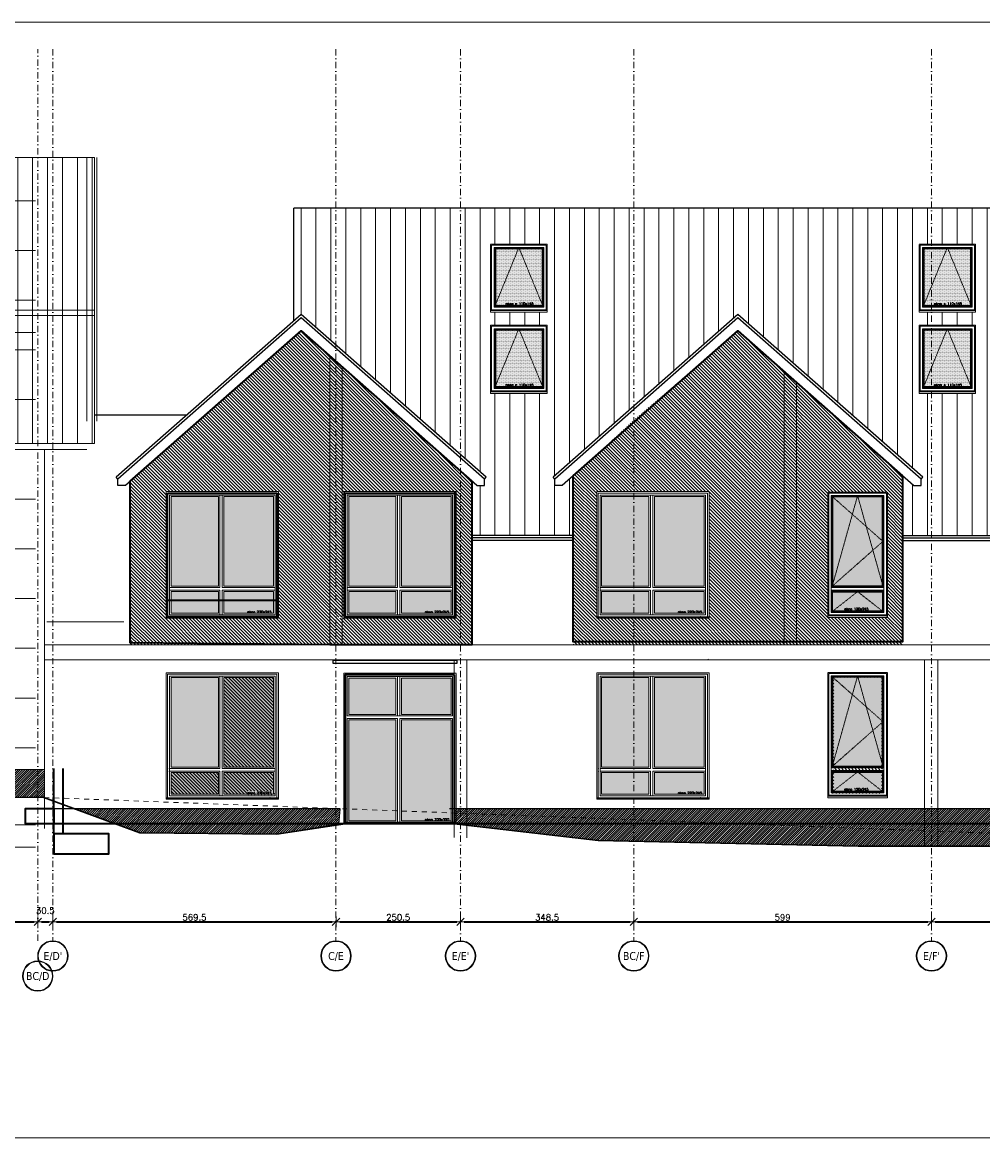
# Model space of a CAD drawing. Header units: millimetres. Extents: x -1893473 to 942156, y -568027 to 942944.
# Tile 25 of 256: x -36266 to -34334, y -337936 to -335694. Entities that reach past the tile are written whole.
import ezdxf
from ezdxf.enums import TextEntityAlignment as Align

# ---------------------------------------------------------------- set-up
doc = ezdxf.new("R2010")
doc.units = ezdxf.units.MM
doc.header["$LTSCALE"] = 0.2
for name, pattern in [('2_3', [1, 0.5, -0.5]), ('CACHE', [9.525, 6.35, -3.175]), ('CARKOVANA', [7.5, 5, -2.5]), ('DASHDOT', [25.4, 12.7, -6.35, 0, -6.35])]:
    doc.linetypes.add(name, pattern=pattern)
doc.layers.get('0').update_dxf_attribs({"lineweight": 0})
for name, color, linetype, lineweight in [('! opisy okien elewacja', 7, 'Continuous', 0), ('!! 0_ Istn-okna', 6, 'Continuous', 13), ('!! 0_ Istn-sciany', 7, 'Continuous', 30), ('!! 0_ WIDOK ELEWACJA', 4, 'Continuous', 0), ('!! 1  WYDZIELENIE PPOŻ', 252, 'Continuous', 0), ('!! 1_Hatch dach', 252, 'Continuous', 5), ('!! 1_projektowana elewacja', 3, 'Continuous', 25), ('!! wymiary osi', 250, 'Continuous', 9), ('0-osie-liniA', 14, 'DASHDOT', 5), ('0-osie-tx', 66, 'Continuous', 9), ('DO KONSTRUKCJI', 222, 'Continuous', 35)]:
    doc.layers.add(name, color=color, linetype=linetype, lineweight=lineweight)
for name, color, linetype, lineweight, plot in [('!! 0_ramki', 251, 'Continuous', 9, False), ('!! 0_RZĘDNE BEZWZGLĘDNE', 10, 'Continuous', 0, False), ('ND', 240, 'Continuous', 0, False)]:
    doc.layers.add(name, color=color, linetype=linetype, lineweight=lineweight, plot=plot)
doc.layers.add('!! 1_ widok', color=4, linetype='Continuous')
doc.layers.add('!! 1_ELEWACJA KOLOR', color=7, linetype='Continuous', lineweight=13, true_color=0x6888bb)
doc.layers.add('!! 2_ELEWACJA COKÓŁ', color=9, linetype='Continuous', lineweight=13, true_color=0x808080)
doc.styles.add('SIMPLEX', font='simplex.shx', dxfattribs={"width": 0.77})
doc.styles.add('TAHOMA', font='tahoma.ttf')
doc.styles.add('TXT', font='simplex.shx')
doc.dimstyles.new('DIM50', dxfattribs={"dimscale": 5, "dimtxt": 2.5, "dimasz": 1.5, "dimexe": 0, "dimexo": 0, "dimgap": 0.5, "dimtad": 1, "dimdec": 4, "dimrnd": 0.5, "dimdsep": 46, "dimtxsty": 'TXT', "dimblk1": 'TICK1', "dimblk2": 'TICK1', "dimsah": 1, "dimcen": 0, "dimse1": 1, "dimse2": 1, "dimclrd": 1, "dimclre": 7, "dimclrt": 9, "dimadec": 0, "dimazin": 0, "dimtfac": 1, "dimtdec": 4, "dimtmove": 2, "dimatfit": 3, "dimldrblk": 'TICK1', "dimfxl": 1, "dimtolj": 1, "dimarcsym": 0})
pattern_1 = [(315, (-74765.739, 202697.8413), (3.36759605, 3.36759605), [])]

# ---------------------------------------------------------------- blocks, each defined once
blk = doc.blocks.new('RZĘDNE BEZWZGLĘDNE')
at = {"layer": '!! 0_RZĘDNE BEZWZGLĘDNE'}
for points in [[(62904.4, -203122.6), (63115.5, -203122.6)], [(62904.4, -203209.6), (63115.5, -203209.6)], [(62904.4, -203309.6), (63115.5, -203309.6)], [(62904.4, -203409.6), (63115.5, -203409.6)], [(62904.4, -203474.6), (63115.5, -203474.6)], [(62904.4, -203509.6), (63115.5, -203509.6)], [(62904.4, -203609.6), (63115.5, -203609.6)], [(62904.4, -203709.6), (63115.5, -203709.6)], [(62904.4, -203809.6), (63115.5, -203809.6)], [(62904.4, -203909.6), (63115.5, -203909.6)], [(62904.4, -204009.6), (63115.5, -204009.6)], [(62904.4, -204109.6), (63115.5, -204109.6)], [(62904.4, -204209.6), (63115.5, -204209.6)], [(62904.4, -204309.6), (63115.5, -204309.6)], [(62904.4, -204409.6), (63115.5, -204409.6)], [(62904.4, -204464.6), (63115.5, -204464.6)], [(62904.4, -204509.6), (63115.5, -204509.6)]]:
    blk.add_lwpolyline(points, dxfattribs=at)
at = {"layer": '!! 0_RZĘDNE BEZWZGLĘDNE', "char_height": 10, "attachment_point": 1, "style": 'SIMPLEX'}
for s, insert in [('444,87', (63003.7, -203109.2)), ('444,00', (63003.7, -203196.2)), ('443,00', (63003.7, -203296.2)), ('442,00', (63003.7, -203396.2)), ('441,35', (63003.7, -203461.2)), ('441,00', (63003.7, -203496.2)), ('440,00', (63003.7, -203596.2)), ('439,00', (63003.7, -203696.2)), ('438,00', (63003.7, -203796.2)), ('437,00', (63003.7, -203896.2)), ('436,00', (63003.7, -203996.2)), ('435,00', (63003.7, -204096.2)), ('434,00', (63003.7, -204196.2)), ('433,00', (63003.7, -204296.2)), ('432,00', (63003.7, -204396.2)), ('431,45', (63003.7, -204451.2)), ('431,00', (63003.7, -204494.2))]:
    blk.add_mtext_dynamic_manual_height_columns(s, width=111.802, gutter_width=20, heights=[0], dxfattribs=dict(at, insert=insert))
blk = doc.blocks.new('N OKNO 220X245')
at = {"layer": '!! 1_Hatch dach', "true_color": 0x575757}
h = blk.add_hatch(dxfattribs=at)
h.set_pattern_fill('DOTS', color=251, angle=360)
h.set_pattern_definition([(180, (74902.1715, -193611.4926), (-0.79375, -1.5875), [0, -1.5875])])
h.paths.add_polyline_path([(74700.2, -203917.2), (74795.2, -203917.2), (74795.2, -203873.7), (74700.2, -203873.7)])
h.paths.add_polyline_path([(74806.2, -203917.2), (74906.2, -203917.2), (74906.2, -203873.7), (74806.2, -203873.7)])
h.paths.add_polyline_path([(74806.2, -203862.7), (74906.2, -203862.7), (74906.2, -203682.7), (74806.2, -203682.7)])
h.paths.add_polyline_path([(74700.2, -203862.7), (74795.2, -203862.7), (74795.2, -203682.7), (74700.2, -203682.7)])
h = blk.add_hatch(dxfattribs=at)
h.set_pattern_fill('ANSI31', color=251, scale=0.05, angle=360)
h.set_pattern_definition([(45, (26142.61758, 33649.01818), (-0.11225320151, 0.11225320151), [])])
h.paths.add_polyline_path([(74690.2, -203924.2), (74916.2, -203924.2), (74916.2, -203927.2), (74690.2, -203927.2)])
at = {"layer": '! opisy okien elewacja'}
for p in [(74693.2, -203865.2), (74693.2, -203871.2), (74693.2, -203924.2), (74899.2, -203924.2)]:
    blk.add_point(p, dxfattribs=at)
at = {"layer": '!! 0_ Istn-okna', "linetype": 'CARKOVANA', "lineweight": 5}
blk.add_lwpolyline([(74690.2, -203927.2), (74916.2, -203927.2), (74916.2, -203672.7), (74690.2, -203672.7)], close=True, dxfattribs=at)
at = {"layer": '!! 0_ Istn-okna'}
for points in [[(74693.2, -203924.2), (74913.2, -203924.2), (74913.2, -203675.7), (74693.2, -203675.7)], [(74697.2, -203920.2), (74909.2, -203920.2), (74909.2, -203679.7), (74697.2, -203679.7)], [(74795.2, -203682.7), (74700.2, -203682.7), (74700.2, -203862.7), (74795.2, -203862.7)], [(74806.2, -203682.7), (74906.2, -203682.7), (74906.2, -203862.7), (74806.2, -203862.7)], [(74795.2, -203873.7), (74700.2, -203873.7), (74700.2, -203917.2), (74795.2, -203917.2)], [(74806.2, -203873.7), (74906.2, -203873.7), (74906.2, -203917.2), (74806.2, -203917.2)], [(74690.2, -203924.2), (74916.2, -203924.2), (74916.2, -203927.2), (74690.2, -203927.2)]]:
    blk.add_lwpolyline(points, close=True, dxfattribs=at)
for points in [[(74798.2, -203679.7), (74798.2, -203865.7)], [(74803.2, -203679.7), (74803.2, -203865.7)], [(74697.2, -203865.7), (74798.2, -203865.7)], [(74697.2, -203870.7), (74798.2, -203870.7)], [(74798.2, -203870.7), (74798.2, -203920.2)], [(74803.2, -203865.7), (74909.2, -203865.7)], [(74803.2, -203870.7), (74909.2, -203870.7)], [(74803.2, -203870.7), (74803.2, -203920.2)]]:
    blk.add_lwpolyline(points, dxfattribs=at)
at = {"insert": (74853.5, -203912.2), "char_height": 5, "attachment_point": 1, "style": 'TXT'}
blk.add_mtext_dynamic_manual_height_columns('okno 220x245', width=87.931, gutter_width=75, heights=[0], dxfattribs=at)
blk = doc.blocks.new('N OKNO 110X245')
at = {"layer": '!! 1_Hatch dach', "true_color": 0x575757}
h = blk.add_hatch(dxfattribs=at)
h.set_pattern_fill('DOTS', color=251)
h.paths.add_polyline_path([(76030.2, -202077.5), (76132.2, -202077.5), (76132.2, -201897.5), (76030.2, -201897.5)])
h.paths.add_polyline_path([(76030.2, -202088.5), (76132.2, -202088.5), (76132.2, -202128.5), (76030.2, -202128.5)])
at = {"layer": '!! 0_ Istn-okna', "linetype": 'CARKOVANA', "lineweight": 5}
blk.add_lwpolyline([(76021.2, -201888.5), (76141.2, -201888.5), (76141.2, -202137.5), (76021.2, -202137.5)], close=True, dxfattribs=at)
at = {"layer": '!! 0_ Istn-okna'}
for points in [[(76023.2, -201890.5), (76139.2, -201890.5), (76139.2, -202135.5), (76023.2, -202135.5)], [(76028.2, -201895.5), (76134.2, -201895.5), (76134.2, -202130.5), (76028.2, -202130.5)], [(76021.2, -202135.5), (76141.2, -202135.5), (76141.2, -202140.5), (76021.2, -202140.5)]]:
    blk.add_lwpolyline(points, close=True, dxfattribs=at)
for points in [[(76030.2, -202080.5), (76030.2, -201897.5), (76132.2, -201897.5), (76132.2, -202080.5)], [(76028.2, -202080.5), (76134.2, -202080.5)], [(76028.2, -202085.5), (76134.2, -202085.5)], [(76030.2, -202077.5), (76132.2, -202077.5)], [(76132.2, -202085.5), (76132.2, -202128.5), (76030.2, -202128.5), (76030.2, -202085.5)], [(76030.2, -202088.5), (76132.2, -202088.5)]]:
    blk.add_lwpolyline(points, dxfattribs=at)
at = {"layer": '!! 1_Hatch dach', "color": 251, "linetype": 'CACHE', "true_color": 0x575757}
for points in [[(76028.2, -201895.5), (76132.2, -201987.5), (76030.2, -202077.5)], [(76030.2, -202077.5), (76081.2, -201895.5), (76132.2, -202077.5)], [(76030.2, -202128.5), (76081.2, -202088.5), (76132.2, -202128.5)]]:
    blk.add_lwpolyline(points, dxfattribs=at)
for points in [[(76030.2, -202077.5), (76132.2, -202077.5), (76132.2, -201897.5), (76030.2, -201897.5)], [(76030.2, -202088.5), (76132.2, -202088.5), (76132.2, -202128.5), (76030.2, -202128.5)]]:
    blk.add_lwpolyline(points, close=True)
at = {"insert": (76054.4, -202121.1), "char_height": 5, "attachment_point": 1, "style": 'TXT'}
blk.add_mtext_dynamic_manual_height_columns('okno 120x245', width=52.63, gutter_width=75, heights=[0], dxfattribs=at)
blk = doc.blocks.new('OKNODRZWI 220X295')
at = {"layer": '!! 1_Hatch dach', "true_color": 0x575757}
h = blk.add_hatch(dxfattribs=at)
h.set_pattern_fill('DOTS', color=251, angle=360)
h.set_pattern_definition([(0, (0, 1691.0442), (0.79375, 1.5875), [0, -1.5875])])
h.paths.add_polyline_path([(75142.4, -202346.5), (75047.4, -202346.5), (75047.4, -202549.5), (75142.4, -202549.5)])
h.paths.add_polyline_path([(75253.4, -202346.5), (75153.4, -202346.5), (75153.4, -202549.5), (75253.4, -202549.5)])
h.paths.add_polyline_path([(75253.4, -202261), (75153.4, -202261), (75153.4, -202335.5), (75253.4, -202335.5)])
h.paths.add_polyline_path([(75142.4, -202261), (75047.4, -202261), (75047.4, -202335.5), (75142.4, -202335.5)])
h.paths.add_polyline_path([(75199.5, -202335.7), (75199.6, -202335.6), (75199.5, -202335.3)])
h = blk.add_hatch(dxfattribs=at)
h.set_pattern_fill('ANSI31', color=251, scale=0.05, angle=360)
h.set_pattern_definition([(45, (26489.86939, 35020.72664), (-0.11225320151, 0.11225320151), [])])
h.paths.add_polyline_path([(75037.4, -202552.5), (75263.4, -202552.5), (75263.4, -202555.5), (75037.4, -202555.5)])
at = {"layer": '! opisy okien elewacja'}
for p in [(75040.4, -202499.5), (75040.4, -202548), (75040.4, -202552.5), (75246.4, -202552.5)]:
    blk.add_point(p, dxfattribs=at)
at = {"layer": '!! 0_ Istn-okna', "linetype": 'CARKOVANA', "lineweight": 5}
blk.add_lwpolyline([(75037.4, -202555.5), (75263.4, -202555.5), (75263.4, -202252.5), (75037.4, -202252.5)], close=True, dxfattribs=at)
at = {"layer": '!! 0_ Istn-okna'}
for points in [[(75040.4, -202552.5), (75260.4, -202552.5), (75260.4, -202255.5), (75040.4, -202255.5)], [(75044.4, -202338.5), (75256.4, -202338.5), (75256.4, -202259.5), (75044.4, -202259.5)], [(75142.4, -202262.5), (75047.4, -202262.5), (75047.4, -202335.5), (75142.4, -202335.5)], [(75153.4, -202262.5), (75253.4, -202262.5), (75253.4, -202335.5), (75153.4, -202335.5)], [(75142.4, -202346.5), (75047.4, -202346.5), (75047.4, -202549.5), (75142.4, -202549.5)], [(75153.4, -202346.5), (75253.4, -202346.5), (75253.4, -202549.5), (75153.4, -202549.5)], [(75037.4, -202552.5), (75263.4, -202552.5), (75263.4, -202555.5), (75037.4, -202555.5)]]:
    blk.add_lwpolyline(points, close=True, dxfattribs=at)
for points in [[(75145.4, -202259.5), (75145.4, -202338.5)], [(75150.4, -202259.5), (75150.4, -202338.5)], [(75044.4, -202338.5), (75145.4, -202338.5)], [(75044.4, -202343.5), (75145.4, -202343.5)], [(75044.4, -202343.5), (75044.4, -202552.5)], [(75145.4, -202343.5), (75145.4, -202552.5)], [(75150.4, -202338.5), (75256.4, -202338.5)], [(75150.4, -202343.5), (75256.4, -202343.5)], [(75150.4, -202343.5), (75150.4, -202552.5)], [(75256.4, -202343.5), (75256.4, -202552.5)]]:
    blk.add_lwpolyline(points, dxfattribs=at)
blk.add_lwpolyline([(75260.4, -202255.5), (75040.4, -202255.5), (75040.4, -202552.5), (75260.4, -202552.5)], close=True)
at = {"insert": (75200.8, -202544.5), "char_height": 5, "attachment_point": 1, "style": 'TXT'}
blk.add_mtext_dynamic_manual_height_columns('okno 220x300', width=87.931, gutter_width=75, heights=[0], dxfattribs=at)
blk = doc.blocks.new('*U4928')
h = blk.add_hatch(color=256)
edge = h.paths.add_edge_path()
edge.add_arc((0, 0), 30.6, 0, 360)
edge = h.paths.add_edge_path(flags=17)
edge.add_arc((0, 0), 29.4, 0, 360)
for radius in [30.6, 29.4]:
    blk.add_circle((0, 0), radius)
at = {"style": 'TAHOMA', "flags": 8}
blk.add_attdef('ANSICHTSNUMMER', text='', height=16, dxfattribs=at).set_placement((0, 0), align=Align.MIDDLE_CENTER)
blk = doc.blocks.new('TICK1')
at = {"color": 2}
blk.add_line((-1, -1), (1, 1), dxfattribs=at)
at = {"color": 0}
for p, q in [((0, 0), (-1, 0)), ((0, -1.4), (0, 1.4))]:
    blk.add_line(p, q, dxfattribs=at)
blk = doc.blocks.new('*D4939')
at = {"layer": '!! wymiary osi', "color": 1, "lineweight": -2, "transparency": 16777216}
blk.add_line((58393.6, -216280.7), (60804.6, -216280.7), dxfattribs=at)
at = {"layer": 'DEFPOINTS', "color": 0, "transparency": 16777216}
for p in [(58386.1, -216280.7), (60812.1, -216280.7), (60812.1, -216280.7)]:
    blk.add_point(p, dxfattribs=at)
at = {"layer": '!! wymiary osi', "color": 1, "lineweight": -2, "transparency": 16777216, "xscale": 7.5, "yscale": 7.5, "zscale": 7.5, "rotation": 180}
blk.add_blockref('TICK1', (58386.1, -216280.7), dxfattribs=at)
at = {"layer": '!! wymiary osi', "color": 1, "lineweight": -2, "transparency": 16777216, "xscale": 7.5, "yscale": 7.5, "zscale": 7.5}
blk.add_blockref('TICK1', (60812.1, -216280.7), dxfattribs=at)
at = {"layer": '!! wymiary osi', "color": 9, "transparency": 16777216, "insert": (59599.1, -216271.9), "char_height": 12.5, "attachment_point": 5, "style": 'TXT'}
blk.add_mtext('\\A1;2426', dxfattribs=at)
blk = doc.blocks.new('*D4940')
at = {"layer": '!! wymiary osi', "color": 1, "lineweight": -2, "transparency": 16777216}
blk.add_line((60819.6, -216280.7), (60835.1, -216280.7), dxfattribs=at)
at = {"layer": 'DEFPOINTS', "color": 0, "transparency": 16777216}
for p in [(60812.1, -216280.7), (60842.6, -216280.7), (60842.6, -216280.7)]:
    blk.add_point(p, dxfattribs=at)
at = {"layer": '!! wymiary osi', "color": 1, "lineweight": -2, "transparency": 16777216, "xscale": 7.5, "yscale": 7.5, "zscale": 7.5, "rotation": 180}
blk.add_blockref('TICK1', (60812.1, -216280.7), dxfattribs=at)
at = {"layer": '!! wymiary osi', "color": 1, "lineweight": -2, "transparency": 16777216, "xscale": 7.5, "yscale": 7.5, "zscale": 7.5}
blk.add_blockref('TICK1', (60842.6, -216280.7), dxfattribs=at)
at = {"layer": '!! wymiary osi', "color": 9, "transparency": 16777216, "insert": (60827.3, -216258.2), "char_height": 12.5, "attachment_point": 5, "style": 'TXT'}
blk.add_mtext('\\A1;30.5', dxfattribs=at)
blk = doc.blocks.new('*D4941')
at = {"layer": '!! wymiary osi', "color": 1, "lineweight": -2, "transparency": 16777216}
blk.add_line((60850.1, -216280.7), (61404.6, -216280.7), dxfattribs=at)
at = {"layer": 'DEFPOINTS', "color": 0, "transparency": 16777216}
for p in [(60842.6, -216280.7), (61412.1, -216280.7), (61412.1, -216280.7)]:
    blk.add_point(p, dxfattribs=at)
at = {"layer": '!! wymiary osi', "color": 1, "lineweight": -2, "transparency": 16777216, "xscale": 7.5, "yscale": 7.5, "zscale": 7.5, "rotation": 180}
blk.add_blockref('TICK1', (60842.6, -216280.7), dxfattribs=at)
at = {"layer": '!! wymiary osi', "color": 1, "lineweight": -2, "transparency": 16777216, "xscale": 7.5, "yscale": 7.5, "zscale": 7.5}
blk.add_blockref('TICK1', (61412.1, -216280.7), dxfattribs=at)
at = {"layer": '!! wymiary osi', "color": 9, "transparency": 16777216, "insert": (61127.3, -216271.9), "char_height": 12.5, "attachment_point": 5, "style": 'TXT'}
blk.add_mtext('\\A1;569.5', dxfattribs=at)
blk = doc.blocks.new('*D4942')
at = {"layer": '!! wymiary osi', "color": 1, "lineweight": -2, "transparency": 16777216}
blk.add_line((61419.6, -216280.7), (61655.1, -216280.7), dxfattribs=at)
at = {"layer": 'DEFPOINTS', "color": 0, "transparency": 16777216}
for p in [(61412.1, -216280.7), (61662.6, -216280.7), (61662.6, -216280.7)]:
    blk.add_point(p, dxfattribs=at)
at = {"layer": '!! wymiary osi', "color": 1, "lineweight": -2, "transparency": 16777216, "xscale": 7.5, "yscale": 7.5, "zscale": 7.5, "rotation": 180}
blk.add_blockref('TICK1', (61412.1, -216280.7), dxfattribs=at)
at = {"layer": '!! wymiary osi', "color": 1, "lineweight": -2, "transparency": 16777216, "xscale": 7.5, "yscale": 7.5, "zscale": 7.5}
blk.add_blockref('TICK1', (61662.6, -216280.7), dxfattribs=at)
at = {"layer": '!! wymiary osi', "color": 9, "transparency": 16777216, "insert": (61537.3, -216271.9), "char_height": 12.5, "attachment_point": 5, "style": 'TXT'}
blk.add_mtext('\\A1;250.5', dxfattribs=at)
blk = doc.blocks.new('*D4943')
at = {"layer": '!! wymiary osi', "color": 1, "lineweight": -2, "transparency": 16777216}
blk.add_line((61670.1, -216280.7), (62003.6, -216280.7), dxfattribs=at)
at = {"layer": 'DEFPOINTS', "color": 0, "transparency": 16777216}
for p in [(61662.6, -216280.7), (62011.1, -216280.7), (62011.1, -216280.7)]:
    blk.add_point(p, dxfattribs=at)
at = {"layer": '!! wymiary osi', "color": 1, "lineweight": -2, "transparency": 16777216, "xscale": 7.5, "yscale": 7.5, "zscale": 7.5, "rotation": 180}
blk.add_blockref('TICK1', (61662.6, -216280.7), dxfattribs=at)
at = {"layer": '!! wymiary osi', "color": 1, "lineweight": -2, "transparency": 16777216, "xscale": 7.5, "yscale": 7.5, "zscale": 7.5}
blk.add_blockref('TICK1', (62011.1, -216280.7), dxfattribs=at)
at = {"layer": '!! wymiary osi', "color": 9, "transparency": 16777216, "insert": (61836.8, -216271.9), "char_height": 12.5, "attachment_point": 5, "style": 'TXT'}
blk.add_mtext('\\A1;348.5', dxfattribs=at)
blk = doc.blocks.new('*D4944')
at = {"layer": '!! wymiary osi', "color": 1, "lineweight": -2, "transparency": 16777216}
blk.add_line((62018.6, -216280.7), (62602.6, -216280.7), dxfattribs=at)
at = {"layer": 'DEFPOINTS', "color": 0, "transparency": 16777216}
for p in [(62011.1, -216280.7), (62610.1, -216280.7), (62610.1, -216280.7)]:
    blk.add_point(p, dxfattribs=at)
at = {"layer": '!! wymiary osi', "color": 1, "lineweight": -2, "transparency": 16777216, "xscale": 7.5, "yscale": 7.5, "zscale": 7.5, "rotation": 180}
blk.add_blockref('TICK1', (62011.1, -216280.7), dxfattribs=at)
at = {"layer": '!! wymiary osi', "color": 1, "lineweight": -2, "transparency": 16777216, "xscale": 7.5, "yscale": 7.5, "zscale": 7.5}
blk.add_blockref('TICK1', (62610.1, -216280.7), dxfattribs=at)
at = {"layer": '!! wymiary osi', "color": 9, "transparency": 16777216, "insert": (62310.6, -216271.9), "char_height": 12.5, "attachment_point": 5, "style": 'TXT'}
blk.add_mtext('\\A1;599', dxfattribs=at)
blk = doc.blocks.new('*D4945')
at = {"layer": '!! wymiary osi', "color": 1, "lineweight": -2, "transparency": 16777216}
blk.add_line((62617.6, -216280.7), (63385.1, -216280.7), dxfattribs=at)
at = {"layer": 'DEFPOINTS', "color": 0, "transparency": 16777216}
for p in [(62610.1, -216280.7), (63392.6, -216280.7), (63392.6, -216280.7)]:
    blk.add_point(p, dxfattribs=at)
at = {"layer": '!! wymiary osi', "color": 1, "lineweight": -2, "transparency": 16777216, "xscale": 7.5, "yscale": 7.5, "zscale": 7.5, "rotation": 180}
blk.add_blockref('TICK1', (62610.1, -216280.7), dxfattribs=at)
at = {"layer": '!! wymiary osi', "color": 1, "lineweight": -2, "transparency": 16777216, "xscale": 7.5, "yscale": 7.5, "zscale": 7.5}
blk.add_blockref('TICK1', (63392.6, -216280.7), dxfattribs=at)
at = {"layer": '!! wymiary osi', "color": 9, "transparency": 16777216, "insert": (63001.3, -216271.9), "char_height": 12.5, "attachment_point": 5, "style": 'TXT'}
blk.add_mtext('\\A1;782.5', dxfattribs=at)
blk = doc.blocks.new('BLOK OSIE D-E PD')
at = {"layer": '0-osie-liniA', "ltscale": 5}
for points in [[(60812.06735, -216318.84626), (60812.06735, -214526.31528)], [(60842.56735, -214526.31528), (60842.56735, -216318.84626)], [(61412.06735, -214526.31528), (61412.06735, -216318.84626)], [(61662.56735, -214526.31528), (61662.56735, -216318.84626)], [(62011.06735, -214526.31528), (62011.06735, -216318.84626)], [(62610.06735, -214526.31528), (62610.06735, -216318.84626)]]:
    blk.add_lwpolyline(points, dxfattribs=at)
at = {"layer": '0-osie-tx'}
ref = blk.add_blockref('*U4928', (60842.56735, -216349.44626), dxfattribs=dict(at, rotation=180))
ref.add_attrib('ANSICHTSNUMMER', "E/D'", dxfattribs={"layer": '0', "height": 16, "style": 'TAHOMA', "flags": 8}).set_placement((60842.56735, -216349.44626), align=Align.MIDDLE_CENTER)
ref = blk.add_blockref('*U4928', (61412.06735, -216349.44626), dxfattribs=dict(at, rotation=180))
ref.add_attrib('ANSICHTSNUMMER', 'C/E', dxfattribs={"layer": '0', "height": 16, "style": 'TAHOMA', "flags": 8}).set_placement((61412.06735, -216349.44626), align=Align.MIDDLE_CENTER)
ref = blk.add_blockref('*U4928', (61662.56735, -216349.44626), dxfattribs=dict(at, rotation=180))
ref.add_attrib('ANSICHTSNUMMER', "E/E'", dxfattribs={"layer": '0', "height": 16, "style": 'TAHOMA', "flags": 8}).set_placement((61662.56735, -216349.44626), align=Align.MIDDLE_CENTER)
ref = blk.add_blockref('*U4928', (62011.06735, -216349.44626), dxfattribs=dict(at, rotation=180))
ref.add_attrib('ANSICHTSNUMMER', 'BC/F', dxfattribs={"layer": '0', "height": 16, "style": 'TAHOMA', "flags": 8}).set_placement((62011.06735, -216349.44626), align=Align.MIDDLE_CENTER)
ref = blk.add_blockref('*U4928', (62610.06735, -216349.44626), dxfattribs=dict(at, rotation=180))
ref.add_attrib('ANSICHTSNUMMER', "E/F'", dxfattribs={"layer": '0', "height": 16, "style": 'TAHOMA', "flags": 8}).set_placement((62610.06735, -216349.44626), align=Align.MIDDLE_CENTER)
ref = blk.add_blockref('*U4928', (60812.06735, -216389.74455), dxfattribs=dict(at, rotation=180))
ref.add_attrib('ANSICHTSNUMMER', 'BC/D', dxfattribs={"layer": '0', "height": 16, "style": 'TAHOMA', "flags": 8}).set_placement((60812.06735, -216389.74455), align=Align.MIDDLE_CENTER)
at = {"layer": '!! wymiary osi'}
for base, p1, p2, picture, middle in [((60842.56735, -216280.68013), (60812.06735, -216280.68013), (60842.56735, -216280.68013), '*D4940', (60827.31735, -216258.18013)), ((60812.06735, -216280.68013), (58386.06735, -216280.68013), (60812.06735, -216280.68013), '*D4939', (59599.06735, -216271.93013)), ((61412.06735, -216280.68013), (60842.56735, -216280.68013), (61412.06735, -216280.68013), '*D4941', (61127.31735, -216271.93013)), ((61662.56735, -216280.68013), (61412.06735, -216280.68013), (61662.56735, -216280.68013), '*D4942', (61537.31735, -216271.93013)), ((62011.06735, -216280.68013), (61662.56735, -216280.68013), (62011.06735, -216280.68013), '*D4943', (61836.81735, -216271.93013)), ((62610.06735, -216280.68013), (62011.06735, -216280.68013), (62610.06735, -216280.68013), '*D4944', (62310.56735, -216271.93013)), ((63392.56735, -216280.68013), (62610.06735, -216280.68013), (63392.56735, -216280.68013), '*D4945', (63001.31735, -216271.93013))]:
    dim = blk.add_linear_dim(base=base, p1=p1, p2=p2, dimstyle='DIM50', dxfattribs=at)
    dim.commit()
    dim.dimension.update_dxf_attribs({"geometry": picture, "text_midpoint": middle})
blk = doc.blocks.new('A$C385A12A5')
at = {"layer": '!! 1_ELEWACJA KOLOR'}
h = blk.add_hatch(dxfattribs=at)
h.set_pattern_fill('ANSI31', color=251, scale=1.5, angle=-90)
h.set_pattern_definition(pattern_1)
h.paths.add_polyline_path([(140.4, 436.3), (140.4, 256.3), (40.4, 256.3), (40.4, 436.3)])
h.paths.add_polyline_path([(143.4, 562.8), (-68.6, 562.8), (-68.6, 803.3), (143.4, 803.3)], flags=0)
h.paths.add_polyline_path([(140.4, 565.8), (40.4, 565.8), (40.4, 592.3), (29.4, 592.3), (29.4, 565.8), (-65.6, 565.8), (-65.6, 609.3), (29.4, 609.3), (29.4, 592.3), (40.4, 592.3), (40.4, 609.3), (140.4, 609.3)], flags=0)
h.paths.add_polyline_path([(140.4, 620.3), (40.4, 620.3), (40.4, 800.3), (140.4, 800.3)], flags=0)
h.paths.add_polyline_path([(29.4, 620.3), (-65.6, 620.3), (-65.6, 800.3), (29.4, 800.3)], flags=0)
h.paths.add_polyline_path([(40.4, 228.3), (40.4, 245.3), (140.4, 245.3), (140.4, 201.8), (40.4, 201.8), (40.4, 228.3), (29.4, 228.3), (29.4, 201.8), (-65.6, 201.8), (-65.6, 245.3), (29.4, 245.3), (29.4, 228.3)])
h.paths.add_polyline_path([(278.7, 562.8), (278.7, 803.3), (490.7, 803.3), (490.7, 562.8)], flags=0)
h.paths.add_polyline_path([(281.7, 565.8), (281.7, 609.3), (376.7, 609.3), (376.7, 592.3), (387.7, 592.3), (387.7, 609.3), (487.7, 609.3), (487.7, 565.8), (387.7, 565.8), (387.7, 592.3), (376.7, 592.3), (376.7, 565.8)], flags=0)
h.paths.add_polyline_path([(281.7, 620.3), (281.7, 800.3), (376.7, 800.3), (376.7, 620.3)], flags=0)
h.paths.add_polyline_path([(387.7, 620.3), (387.7, 800.3), (487.7, 800.3), (487.7, 620.3)], flags=0)
h.paths.add_polyline_path([(86.6, 564.6), (142.4, 564.6), (142.4, 572.1), (86.6, 572.1)], flags=0)
h.paths.add_polyline_path([(86.6, 200.6), (142.4, 200.6), (142.4, 208.1), (86.6, 208.1)])
h.paths.add_polyline_path([(433.8, 564.6), (489.6, 564.6), (489.6, 572.1), (433.8, 572.1)], flags=0)
h.paths.add_polyline_path([(271.7, 558.8), (497.7, 558.8), (497.7, 555.8), (271.7, 555.8)], flags=16)
h.paths.add_polyline_path([(494.7, 558.8), (274.7, 558.8), (274.7, 807.3), (494.7, 807.3)], flags=16)
h.paths.add_polyline_path([(284.7, 555.8), (284.7, 810.3), (504.7, 810.3), (504.7, 555.8)], flags=16)
h.paths.add_polyline_path([(494.7, 558.8), (274.7, 558.8), (274.7, 807.3), (494.7, 807.3)], flags=16)
h.paths.add_polyline_path([(-75.6, 558.8), (150.4, 558.8), (150.4, 555.8), (-75.6, 555.8)], flags=0)
h.paths.add_polyline_path([(147.4, 558.8), (-72.6, 558.8), (-72.6, 807.3), (147.4, 807.3)], flags=0)
h.paths.add_polyline_path([(150.4, 555.8), (-75.6, 555.8), (-75.6, 810.3), (150.4, 810.3)], flags=16)
h.paths.add_polyline_path([(147.4, 558.8), (-72.6, 558.8), (-72.6, 807.3), (147.4, 807.3)], flags=0)
h.paths.add_polyline_path([(-147.6, 502.3), (265.4, 502.3), (196.1, 1133.5), (-147.6, 831.1)])
h.paths.add_polyline_path([(265.4, 502.3), (539.7, 502.3), (539.7, 831.1), (196.1, 1133.5)])
h = blk.add_hatch(dxfattribs=at)
h.set_pattern_fill('ANSI31', color=251, scale=1.5, angle=-90)
h.set_pattern_definition(pattern_1)
h.paths.add_polyline_path([(1265.6, 438.3), (1365.3, 438.3), (1365.3, 203.3), (1265.6, 203.3)])
h.paths.add_polyline_path([(1267.7, 436.3), (1314.9, 436.3), (1315.4, 438.3), (1316, 436.3), (1363.3, 436.3), (1363.3, 256.3), (1363.3, 253.3), (1267.6, 253.3), (1267.6, 436.4)], flags=16)
h.paths.add_polyline_path([(1258.6, 557.3), (1255.4, 562.3), (1255.4, 809.3), (1375.4, 809.3), (1375.4, 560.3), (1372.3, 557.3)], flags=16)
h.paths.add_polyline_path([(1260.6, 562.3), (1260.6, 807.3), (1370.3, 807.3), (1370.3, 562.3)], flags=0)
h.paths.add_polyline_path([(1265.6, 802.3), (1365.3, 802.3), (1365.3, 567.3), (1265.6, 567.3)], flags=0)
h.paths.add_polyline_path([(1267.6, 617.3), (1267.6, 800.4), (1267.7, 800.3), (1314.9, 800.3), (1315.4, 802.3), (1316, 800.3), (1363.3, 800.3), (1363.3, 620.3), (1363.3, 617.3)], flags=0)
h.paths.add_polyline_path([(1267.6, 569.3), (1267.6, 609.3), (1267.6, 612.3), (1363.3, 612.3), (1363.3, 569.3)], flags=0)
h.paths.add_polyline_path([(1363.3, 248.3), (1363.3, 205.3), (1267.6, 205.3), (1267.6, 245.3), (1267.6, 248.3)], flags=16)
h.paths.add_polyline_path([(1287.4, 570.5), (1341.3, 570.5), (1341.3, 578), (1287.4, 578)], flags=0)
h.paths.add_polyline_path([(1287.4, 206.5), (1341.3, 206.5), (1341.3, 214), (1287.4, 214)], flags=0)
h.paths.add_polyline_path([(865.2, 502.3), (1405.8, 502.3), (1405.8, 842.1), (1074.7, 1133.5), (865.2, 954.3), (865.2, 810.3), (1016.6, 810.3), (1016.6, 555.8), (865.2, 555.8)])
h.paths.add_polyline_path([(743.6, 502.3), (865.2, 502.3), (865.2, 555.8), (790.6, 555.8), (790.6, 558.8), (790.6, 810.3), (865.2, 810.3), (865.2, 954.3), (743.6, 842.1)])
at = {"layer": '!! 1_Hatch dach'}
h = blk.add_hatch(dxfattribs=at)
h.set_pattern_fill('_USER', color=8, scale=30, angle=90, pattern_type=0)
h.set_pattern_definition([(90, (-74765.74, 202697.84), (-30, 2e-15), [])])
h.paths.add_polyline_path([(-2842.8, 1482.3), (-219.8, 1482.3), (-219.8, 907.3), (-2842.8, 907.3)])
h = blk.add_hatch(dxfattribs=at)
h.set_pattern_fill('_USER', color=8, scale=30, angle=90, pattern_type=0)
h.set_pattern_definition([(90, (-74765.74, 209608.76), (-30, 2e-15), [])])
h.paths.add_polyline_path([(865.2, 982.4), (865.2, 1380), (516.7, 1380), (516.7, 884.6), (568, 839.5), (564.7, 835.7), (564.7, 822.4), (549.5, 822.4), (539.7, 831.1), (539.7, 722.1), (743.6, 722.1), (743.6, 842.1), (721.2, 822.4), (706.1, 822.4), (706.1, 835.7), (702.8, 839.5)])
h.paths.add_polyline_path([(577.2, 1007.9), (577.2, 1012.9), (577.2, 1144.9), (691, 1144.9), (691, 1010.9), (691, 1007.9)], flags=16)
h.paths.add_polyline_path([(579.2, 1012.9), (579.2, 1142.9), (689, 1142.9), (689, 1012.9)], flags=0)
h.paths.add_polyline_path([(584.2, 1017.9), (584.2, 1137.9), (684, 1137.9), (684, 1017.9)], flags=0)
h.paths.add_polyline_path([(586.2, 1020.9), (586.2, 1135.9), (633.3, 1135.9), (634.1, 1137.9), (634.9, 1135.9), (682, 1135.9), (682, 1020.9)], flags=0)
h.paths.add_polyline_path([(586.2, 1020.9), (586.2, 1135.9), (682, 1135.9), (682, 1020.9)], flags=0)
h.paths.add_polyline_path([(577.2, 1171.2), (577.2, 1176.2), (577.2, 1308.2), (691, 1308.2), (691, 1174.2), (691, 1171.2)], flags=16)
h.paths.add_polyline_path([(579.2, 1176.2), (579.2, 1306.2), (689, 1306.2), (689, 1176.2)], flags=0)
h.paths.add_polyline_path([(584.2, 1181.2), (584.2, 1301.2), (684, 1301.2), (684, 1181.2)], flags=0)
h.paths.add_polyline_path([(682, 1184.2), (586.2, 1184.2), (586.2, 1299.2), (633.3, 1299.2), (634.1, 1301.2), (634.9, 1299.2), (682, 1299.2)], flags=0)
h.paths.add_polyline_path([(682, 1184.2), (586.2, 1184.2), (586.2, 1299.2), (682, 1299.2)], flags=0)
h.paths.add_polyline_path([(516.7, 1380), (266.2, 1380), (266.2, 1105.1), (516.7, 884.6)])
h.paths.add_polyline_path([(266.2, 1380), (181.7, 1380), (181.7, 1154.1), (196.1, 1166.8), (266.2, 1105.1)])
h.paths.add_polyline_path([(1439.2, 1308.2), (1464.2, 1308.2), (1464.2, 1380), (865.2, 1380), (865.2, 982.4), (1074.7, 1166.8), (1446.6, 839.5), (1443.3, 835.7), (1443.3, 822.4), (1428.2, 822.4), (1405.8, 842.1), (1405.8, 722.1), (1464.2, 722.1), (1464.2, 1007.9), (1439.2, 1007.9), (1439.2, 1012.9), (1439.2, 1144.9), (1464.2, 1144.9), (1464.2, 1171.2), (1439.2, 1171.2), (1439.2, 1176.2)])
h.paths.add_polyline_path([(2246.7, 1380), (1464.2, 1380), (1464.2, 1308.2), (1552.9, 1308.2), (1552.9, 1174.2), (1552.9, 1171.2), (1464.2, 1171.2), (1464.2, 1144.9), (1552.9, 1144.9), (1552.9, 1010.9), (1552.9, 1007.9), (1464.2, 1007.9), (1464.2, 722.1), (1609.7, 722.1), (1609.7, 927.7), (1599.8, 919), (1584.7, 919), (1584.7, 932.3), (1581.4, 936.1), (1843.6, 1166.8), (2105.7, 936.1), (2102.4, 932.3), (2102.4, 919), (2087.3, 919), (2077.4, 927.7), (2077.4, 722.1), (2246.7, 722.1)])
h.paths.add_polyline_path([(2331.2, 1380), (2246.7, 1380), (2246.7, 722.1), (2331.2, 722.1)])
h.paths.add_polyline_path([(606, 1019.4), (668.1, 1019.4), (668.1, 1028.6), (606, 1028.6)], flags=8)
h.paths.add_polyline_path([(606, 1182.7), (668.1, 1182.7), (668.1, 1191.9), (606, 1191.9)], flags=8)
at = {"layer": '!! 1_Hatch dach', "true_color": 0x575757}
h = blk.add_hatch(dxfattribs=at)
h.set_pattern_fill('DOTS', color=251)
h.set_pattern_definition([(0, (-74187.5817, 205561.5911), (0.79375, 1.5875), [0, -1.5875])])
h.paths.add_polyline_path([(586.2, 1184.2), (682, 1184.2), (682, 1299.2), (586.2, 1299.2)])
h = blk.add_hatch(dxfattribs=at)
h.set_pattern_fill('DOTS', color=251)
h.set_pattern_definition([(0, (-73325.629, 205561.5911), (0.79375, 1.5875), [0, -1.5875])])
h.paths.add_polyline_path([(1448.2, 1184.2), (1543.9, 1184.2), (1543.9, 1299.2), (1448.2, 1299.2)])
h = blk.add_hatch(dxfattribs=at)
h.set_pattern_fill('DOTS', color=251)
h.set_pattern_definition([(0, (-74187.5817, 205398.3024), (0.79375, 1.5875), [0, -1.5875])])
h.paths.add_polyline_path([(586.2, 1020.9), (682, 1020.9), (682, 1135.9), (586.2, 1135.9)])
h = blk.add_hatch(dxfattribs=at)
h.set_pattern_fill('DOTS', color=251)
h.set_pattern_definition([(0, (-73325.629, 205398.3024), (0.79375, 1.5875), [0, -1.5875])])
h.paths.add_polyline_path([(1448.2, 1020.9), (1543.9, 1020.9), (1543.9, 1135.9), (1448.2, 1135.9)])
at = {"layer": '!! 2_ELEWACJA COKÓŁ'}
h = blk.add_hatch(dxfattribs=at)
h.set_pattern_fill('ANSI31', color=250)
h.set_pattern_definition([(45, (-52300.5237, 202686.8014), (-2.24506403, 2.24506403), [])])
h.paths.add_polyline_path([(-320.3, 251.3), (-2772.8, 251.3), (-2772.8, 221.3), (-321.3, 195.3)])
h = blk.add_hatch(dxfattribs=at)
h.set_pattern_fill('ANSI31', color=250)
h.set_pattern_definition([(225, (-16851.8752, 5830.652), (2.24506403, -2.24506403), [])])
h.paths.add_polyline_path([(274.7, 172.3), (-258.6, 172.3), (-128.5, 124.6), (147.4, 121.9), (271.7, 142.3)])
h = blk.add_hatch(dxfattribs=at)
h.set_pattern_fill('ANSI31', color=250)
h.set_pattern_definition([(45, (-74765.7392, 202697.8413), (-2.24506403, 2.24506403), [])])
h.paths.add_polyline_path([(2276.2, 97.3), (2276.2, 142.3), (2281.2, 142.3), (2281.2, 172.3), (504.2, 172.3), (504.2, 142.3), (793.6, 109.2), (1316.5, 97.3)])
at = {"layer": '! opisy okien elewacja'}
blk.add_lwpolyline([(-2842.8, 1482.3), (-219.8, 1482.3), (-219.8, 907.3), (-2842.8, 907.3)], close=True, dxfattribs=at)
at = {"layer": '!! 0_ Istn-okna', "linetype": 'CARKOVANA', "lineweight": 5}
for points in [[(577.2, 1308.2), (691, 1308.2), (691, 1174.2), (577.2, 1174.2)], [(1439.2, 1308.2), (1552.9, 1308.2), (1552.9, 1174.2), (1439.2, 1174.2)], [(577.2, 1144.9), (691, 1144.9), (691, 1010.9), (577.2, 1010.9)], [(1439.2, 1144.9), (1552.9, 1144.9), (1552.9, 1010.9), (1439.2, 1010.9)]]:
    blk.add_lwpolyline(points, close=True, dxfattribs=at)
at = {"layer": '!! 0_ Istn-okna'}
for points in [[(579.2, 1306.2), (689, 1306.2), (689, 1176.2), (579.2, 1176.2)], [(584.2, 1301.2), (684, 1301.2), (684, 1181.2), (584.2, 1181.2)], [(1441.2, 1306.2), (1550.9, 1306.2), (1550.9, 1176.2), (1441.2, 1176.2)], [(1446.2, 1301.2), (1545.9, 1301.2), (1545.9, 1181.2), (1446.2, 1181.2)], [(577.2, 1176.2), (691, 1176.2), (691, 1171.2), (577.2, 1171.2)], [(1439.2, 1176.2), (1552.9, 1176.2), (1552.9, 1171.2), (1439.2, 1171.2)], [(579.2, 1142.9), (689, 1142.9), (689, 1012.9), (579.2, 1012.9)], [(584.2, 1137.9), (684, 1137.9), (684, 1017.9), (584.2, 1017.9)], [(1441.2, 1142.9), (1550.9, 1142.9), (1550.9, 1012.9), (1441.2, 1012.9)], [(1446.2, 1137.9), (1545.9, 1137.9), (1545.9, 1017.9), (1446.2, 1017.9)], [(577.2, 1012.9), (691, 1012.9), (691, 1007.9), (577.2, 1007.9)], [(1439.2, 1012.9), (1552.9, 1012.9), (1552.9, 1007.9), (1439.2, 1007.9)]]:
    blk.add_lwpolyline(points, close=True, dxfattribs=at)
for points in [[(586.2, 1181.2), (586.2, 1299.2), (682, 1299.2), (682, 1181.2)], [(1448.2, 1181.2), (1448.2, 1299.2), (1543.9, 1299.2), (1543.9, 1181.2)], [(584.2, 1181.2), (684, 1181.2)], [(584.2, 1176.2), (684, 1176.2)], [(586.2, 1184.2), (682, 1184.2)], [(1446.2, 1181.2), (1545.9, 1181.2)], [(1446.2, 1176.2), (1545.9, 1176.2)], [(1448.2, 1184.2), (1543.9, 1184.2)], [(586.2, 1017.9), (586.2, 1135.9), (682, 1135.9), (682, 1017.9)], [(1448.2, 1017.9), (1448.2, 1135.9), (1543.9, 1135.9), (1543.9, 1017.9)], [(584.2, 1017.9), (684, 1017.9)], [(584.2, 1012.9), (684, 1012.9)], [(586.2, 1020.9), (682, 1020.9)], [(1446.2, 1017.9), (1545.9, 1017.9)], [(1446.2, 1012.9), (1545.9, 1012.9)], [(1448.2, 1020.9), (1543.9, 1020.9)]]:
    blk.add_lwpolyline(points, dxfattribs=at)
at = {"layer": '!! 0_ Istn-sciany'}
for points in [[(-320.6, 195.3), (-3347.2, 216.7)], [(-128.5, 124.6), (-321.4, 195.3)], [(284.7, 142.3), (147.4, 121.9)], [(504.2, 142.3), (793.6, 109.2)], [(-128.5, 124.6), (147.4, 121.9)], [(793.6, 109.2), (1316.5, 97.3)], [(1803, 97.3), (1316.5, 97.3)]]:
    blk.add_lwpolyline(points, dxfattribs=at)
at = {"layer": '!! 0_ Istn-sciany', "linetype": '2_3', "lineweight": 20, "ltscale": 100}
blk.add_lwpolyline([(-320.6, 195.3), (2276.2, 97.3)], dxfattribs=at)
at = {"layer": '!! 0_ WIDOK ELEWACJA'}
for p, q in [((-219.8, 1175.3), (-2842.8, 1175.3)), ((-219.8, 1164.2), (-2842.8, 1164.2))]:
    blk.add_line(p, q, dxfattribs=at)
for points in [[(-235.3, 1482.3), (-2852.8, 1482.3)], [(-235.3, 1482.3), (-235.3, 951.7)], [(-219.8, 1482.3), (-219.8, 951.7)], [(-214.8, 1482.3), (-214.8, 951.7)], [(-219.8, 907.3), (-2842.8, 907.3)], [(-235.3, 895.3), (-2852.8, 895.3)], [(-320.3, 132.9), (-320.3, 895.3)], [(-160.3, 548.3), (-315.3, 548.3)], [(1015, 472.6), (1014.1, 473.3)], [(-320.6, 251.3), (-3132.8, 251.3)]]:
    blk.add_lwpolyline(points, dxfattribs=at)
at = {"layer": '!! 0_ramki'}
for p, q in [((-3789.1, 1754), (3270.7, 1754)), ((3270.7, -488.7), (-3789.1, -488.7))]:
    blk.add_line(p, q, dxfattribs=at)
at = {"layer": '!! 1  WYDZIELENIE PPOŻ'}
blk.add_lwpolyline([(274.7, 172.3), (-258.6, 172.3), (-128.5, 124.6), (147.4, 121.9), (271.7, 142.3)], close=True, dxfattribs=at)
blk.add_lwpolyline([(497.7, 172.3), (497.7, 142.3), (504.2, 142.3)], dxfattribs=at)
at = {"layer": '!! 1_ widok'}
blk.add_lwpolyline([(-320.3, 195.3), (-3257.3, 195.3)], dxfattribs=at)
at = {"layer": '!! 1_Hatch dach', "color": 251, "linetype": 'CACHE', "true_color": 0x575757}
for points in [[(586.2, 1184.2), (634.1, 1301.2), (682, 1184.2)], [(1448.2, 1184.2), (1496, 1301.2), (1543.9, 1184.2)], [(586.2, 1020.9), (634.1, 1137.9), (682, 1020.9)], [(1448.2, 1020.9), (1496, 1137.9), (1543.9, 1020.9)]]:
    blk.add_lwpolyline(points, dxfattribs=at)
at = {"layer": '!! 1_projektowana elewacja'}
for points in [[(2331.2, 1380), (181.7, 1380)], [(181.7, 1154.1), (181.7, 1380)], [(568, 839.5), (196.1, 1166.8), (-175.9, 839.5)], [(1446.6, 839.5), (1074.7, 1166.8), (702.8, 839.5)], [(564.7, 835.7), (196.1, 1160.1), (-172.6, 835.7)], [(1443.3, 835.7), (1074.7, 1160.1), (706.1, 835.7)], [(549.5, 822.4), (196.1, 1133.5), (-157.4, 822.4)], [(1428.2, 822.4), (1074.7, 1133.5), (721.2, 822.4)], [(-34, 964.3), (-219.8, 964.3)], [(-157.4, 822.4), (-172.6, 822.4), (-172.6, 835.7), (-175.9, 839.5)], [(539.7, 712.1), (539.7, 831.1)], [(549.5, 822.4), (564.7, 822.4), (564.7, 835.7), (568, 839.5)], [(721.2, 822.4), (706.1, 822.4), (706.1, 835.7), (702.8, 839.5)], [(743.6, 712.1), (743.6, 842.1)], [(1405.8, 712.1), (1405.8, 842.1)], [(1428.2, 822.4), (1443.3, 822.4), (1443.3, 835.7), (1446.6, 839.5)], [(743.6, 722.1), (539.7, 722.1)], [(1405.8, 722.1), (1609.7, 722.1)], [(743.6, 717.1), (539.7, 717.1)], [(743.6, 712.1), (539.7, 712.1)], [(1405.8, 717.1), (1609.7, 717.1)], [(1405.8, 712.1), (1609.7, 712.1)], [(259.7, 465.5), (509.7, 465.5), (509.7, 470.5), (259.7, 470.5), (259.7, 465.5)], [(274.7, 172.3), (-320.3, 172.3)], [(2281.2, 172.3), (494.7, 172.3)], [(-320.3, 142.3), (2281.2, 142.3)]]:
    blk.add_lwpolyline(points, dxfattribs=at)
for points in [[(586.2, 1184.2), (682, 1184.2), (682, 1299.2), (586.2, 1299.2)], [(1448.2, 1184.2), (1543.9, 1184.2), (1543.9, 1299.2), (1448.2, 1299.2)], [(539.7, 831.1), (539.7, 502.3), (253.7, 502.3), (-147.6, 506.4), (-147.6, 831.1), (196.1, 1133.5)], [(586.2, 1020.9), (682, 1020.9), (682, 1135.9), (586.2, 1135.9)], [(1405.8, 842.1), (1405.8, 508.3), (743.6, 508.3), (743.6, 842.1), (1074.7, 1133.5)], [(1448.2, 1020.9), (1543.9, 1020.9), (1543.9, 1135.9), (1448.2, 1135.9)], [(-72.6, 807.3), (147.4, 807.3), (147.4, 558.8), (-72.6, 558.8)], [(284.7, 807.3), (504.7, 807.3), (504.7, 558.8), (284.7, 558.8)]]:
    blk.add_lwpolyline(points, close=True)
for points in [[(-72.6, 592.3), (147.4, 592.3)], [(2281.2, 142.3), (-320.3, 142.3)]]:
    blk.add_lwpolyline(points)
at = {"layer": 'DO KONSTRUKCJI', "color": 1, "lineweight": 35}
for points in [[(-301.4, 124), (-301.4, 253.5)], [(-282.7, 122.3), (-282.7, 253.5)], [(-301.4, 122.3), (-301.4, 82.3), (-190.7, 82.3), (-190.7, 122.3), (-301.4, 122.3), (-301.4, 125.7)]]:
    blk.add_lwpolyline(points, dxfattribs=at)
at = {"layer": 'DO KONSTRUKCJI', "lineweight": 35}
blk.add_lwpolyline([(-301.4, 142.3), (-358.6, 142.3), (-358.6, 173.1), (-301.4, 173.1)], close=True, dxfattribs=at)
blk.add_lwpolyline([(2556.5, 142.3), (-282.7, 142.3)], dxfattribs=at)
at = {"layer": 'ND'}
for points in [[(253.7, 502.3), (253.7, 1082.8)], [(278.7, 502.3), (278.7, 1060.8)], [(1167.9, 502.3), (1167.9, 1051.4)], [(1192.9, 502.3), (1192.9, 1029.4)], [(2281.2, 502.3), (-320.3, 502.3)], [(2281.2, 472.3), (-320.3, 472.3)], [(504.2, 472.3), (504.2, 114.9)], [(529.2, 472.3), (529.2, 114.4)], [(1450.3, 472.3), (1450.3, 97.3)], [(1476.7, 472.3), (1476.7, 97.3)]]:
    blk.add_lwpolyline(points, dxfattribs=at)
at = {"layer": '!! 0_RZĘDNE BEZWZGLĘDNE'}
blk.add_blockref('RZĘDNE BEZWZGLĘDNE', (-63453.8, 204604.9), dxfattribs=at)
for name, p in [('BLOK OSIE D-E PD', (-61145.9, 216226.1)), ('N OKNO 220X245', (-74765.7, 204483)), ('N OKNO 220X245', (-74408.5, 204483)), ('N OKNO 220X245', (-73899.6, 204483)), ('N OKNO 110X245', (-74765.7, 202697.8)), ('N OKNO 220X245', (-74765.7, 204119)), ('OKNODRZWI 220X295', (-74755.7, 202697.8)), ('N OKNO 220X245', (-73899.6, 204119)), ('N OKNO 110X245', (-74765.7, 202335.3))]:
    blk.add_blockref(name, p)
at = {"char_height": 5, "attachment_point": 1, "style": 'TXT'}
for insert in [(607.3, 1190.6), (1469.2, 1190.6), (607.3, 1027.4), (1469.2, 1027.4)]:
    blk.add_mtext_dynamic_manual_height_columns('okno p 110x145', width=111.855, gutter_width=75, heights=[0], dxfattribs=dict(at, insert=insert))

msp = doc.modelspace()

# ---------------------------------------------------------------- block references
at = {"layer": 'DO KONSTRUKCJI', "color": 1, "lineweight": 35}
msp.add_blockref('A$C385A12A5', (-35901.61709, -337447.55393), dxfattribs=at)

doc.saveas('drawing.dxf')
